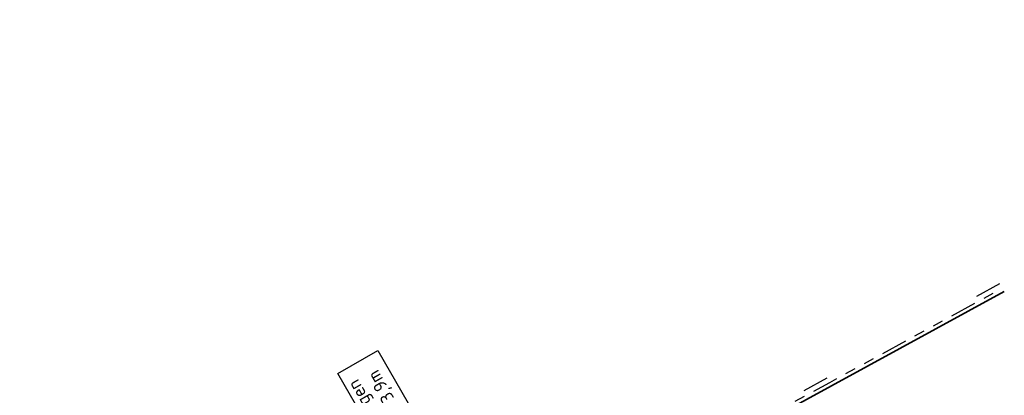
# Model space of a CAD drawing. Header units: metres. Extents: x 197458 to 198063, y 355297 to 355533.
# Tile 15 of 16: x 197548 to 197586, y 355376 to 355390. Entities that reach past the tile are written whole.
import ezdxf

# ---------------------------------------------------------------- set-up
doc = ezdxf.new("R2010")
doc.units = ezdxf.units.M
doc.linetypes.add('VH-TROTTOIRBAND_130-150', pattern=[15, 5, -2, 2, -2, 2, -2])
doc.layers.add('N-WE-VH-GOOT_TEGEL-G', color=170, linetype='Continuous', lineweight=35)
for name, color, linetype in [('N-XX-VH-KANTOPSLUITING_TROTTOIRBAND_180_200_250-G', 7, 'Continuous'), ('N-XX-VH-KANTOPSLUITING_VOORKANTBAND-G', 7, 'VH-TROTTOIRBAND_130-150'), ('Z_WEG_Z_VERKEERSB', 7, 'Continuous')]:
    doc.layers.add(name, color=color, linetype=linetype)
doc.styles.add('NLCS-ISO-M200-T25', font='NLCS-ISO.ttf', dxfattribs={"height": 0.5})

msp = doc.modelspace()

# ---------------------------------------------------------------- linework, layer by layer
at = {"layer": 'N-WE-VH-GOOT_TEGEL-G', "ltscale": 0.2, "flags": 128}
msp.add_lwpolyline([(197585.809, 355379.87), (197579.227, 355376.271), (197569.137, 355370.755), (197560.363, 355365.958), (197554.968, 355363.007, -0.015248), (197554.416, 355362.727, -0.133886), (197549.156, 355361.807, -0.214937), (197541.903, 355365.925), (197541.608, 355366.329), (197537.329, 355372.186, 0.072807), (197527.21, 355382.489), (197521.161, 355387.079, -0.021241), (197517.88, 355389.795)], format="xyb", dxfattribs=at)
at = {"layer": 'N-XX-VH-KANTOPSLUITING_TROTTOIRBAND_180_200_250-G', "flags": 128}
for points in [[(197584.764, 355379.697), (197585.641, 355380.177)], [(197578.182, 355376.099), (197579.06, 355376.579)]]:
    msp.add_lwpolyline(points, dxfattribs=at)
at = {"layer": 'N-XX-VH-KANTOPSLUITING_VOORKANTBAND-G', "ltscale": 0.2, "flags": 128}
msp.add_lwpolyline([(197523.044, 355390.232), (197529.416, 355385.397, -0.072807), (197540.276, 355374.339), (197546.181, 355366.256, 0.254961), (197548.78, 355365.031), (197559.51, 355365.662), (197560.292, 355366.089), (197569.065, 355370.886), (197579.155, 355376.403), (197585.737, 355380.002)], format="xyb", dxfattribs=at)
at = {"layer": 'Z_WEG_Z_VERKEERSB'}
msp.add_lwpolyline([(197563.15, 355371.977), (197560.409, 355376.744), (197561.934, 355377.621), (197564.675, 355372.855)], close=True, dxfattribs=at)

# ---------------------------------------------------------------- texts
at = {"layer": 'Z_WEG_Z_VERKEERSB', "insert": (197563.066, 355372.263), "char_height": 0.5, "attachment_point": 1, "rotation": 119.8997, "style": 'NLCS-ISO-M200-T25'}
msp.add_mtext_dynamic_manual_height_columns('voor voertuigen \\Phoger dan 3,9m', width=11.20204, gutter_width=2.5, heights=[0], dxfattribs=at)

doc.saveas('drawing.dxf')
